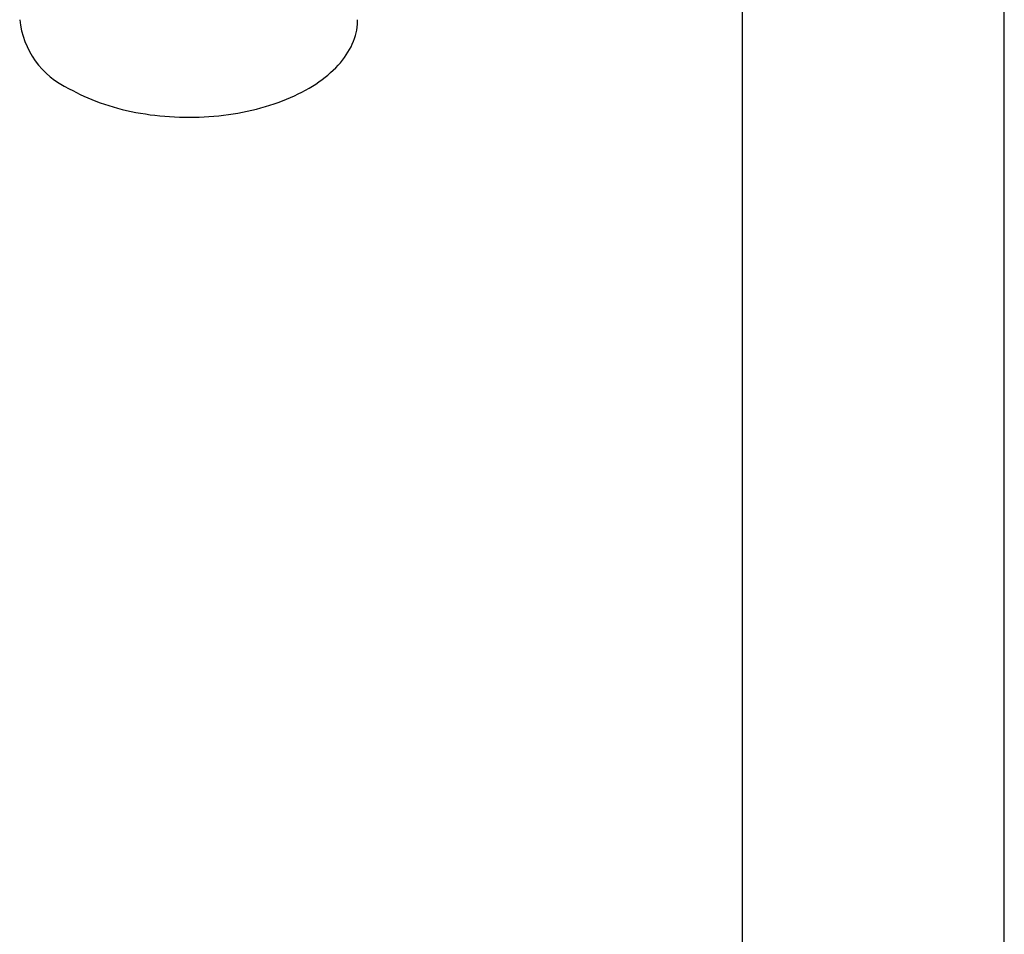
# Model space of a CAD drawing. Header units: millimetres. Extents: x 8 to 971, y 12 to 977.
# Tile 17 of 196: x 805 to 871, y 214 to 276. Entities that reach past the tile are written whole.
import ezdxf

# ---------------------------------------------------------------- set-up
doc = ezdxf.new("R2010")
doc.units = ezdxf.units.MM

msp = doc.modelspace()

# ---------------------------------------------------------------- linework, layer by layer
at = {"color": 7, "linetype": 'Continuous', "lineweight": 30}
for p, q in [((871.377, 117.916), (871.377, 325.072)), ((853.577, 321.094), (853.577, 118.966))]:
    msp.add_line(p, q, dxfattribs=at)
at = {"color": 7, "linetype": 'Continuous', "lineweight": 30, "flags": 128}
msp.add_lwpolyline([(807.875, 271.023), (808.115, 270.889), (808.362, 270.758), (808.616, 270.631), (808.876, 270.509), (809.143, 270.391), (809.415, 270.278), (809.692, 270.17), (809.975, 270.066), (810.263, 269.967), (810.556, 269.873), (810.854, 269.783), (811.156, 269.699), (811.462, 269.62), (811.772, 269.547), (812.086, 269.478), (812.403, 269.415), (812.723, 269.357), (813.046, 269.305), (813.371, 269.258), (813.699, 269.216), (814.028, 269.181), (814.359, 269.15), (814.692, 269.126), (815.026, 269.107), (815.36, 269.093), (815.695, 269.085), (816.031, 269.083), (816.366, 269.087), (816.701, 269.096), (817.035, 269.111), (817.369, 269.131), (817.701, 269.157), (818.032, 269.189), (818.361, 269.226), (818.688, 269.269), (819.013, 269.317), (819.335, 269.371), (819.654, 269.43), (819.97, 269.495), (820.283, 269.565), (820.592, 269.64), (820.897, 269.72), (821.198, 269.805), (821.495, 269.896), (821.787, 269.991), (822.073, 270.091), (822.355, 270.196), (822.631, 270.306), (822.902, 270.42), (823.167, 270.539), (823.425, 270.663), (823.677, 270.79), (823.923, 270.922), (824.162, 271.058), (824.394, 271.198), (824.618, 271.341), (824.836, 271.489), (825.045, 271.64), (825.247, 271.794), (825.442, 271.952), (825.628, 272.113), (825.805, 272.277), (825.975, 272.444), (826.136, 272.614), (826.288, 272.787), (826.431, 272.962), (826.566, 273.139), (826.691, 273.319), (826.808, 273.5), (826.915, 273.684), (827.013, 273.869), (827.101, 274.055), (827.18, 274.244), (827.249, 274.433), (827.309, 274.624), (827.359, 274.815), (827.399, 275.007), (827.43, 275.2), (827.451, 275.393), (827.462, 275.587), (827.464, 275.708)], dxfattribs=at)
at = {"color": 7, "linetype": 'Continuous', "lineweight": 30}
msp.add_arc((810.291, 276.305), 5.808, 185.90365, 245.4165, dxfattribs=at)

doc.saveas('drawing.dxf')
